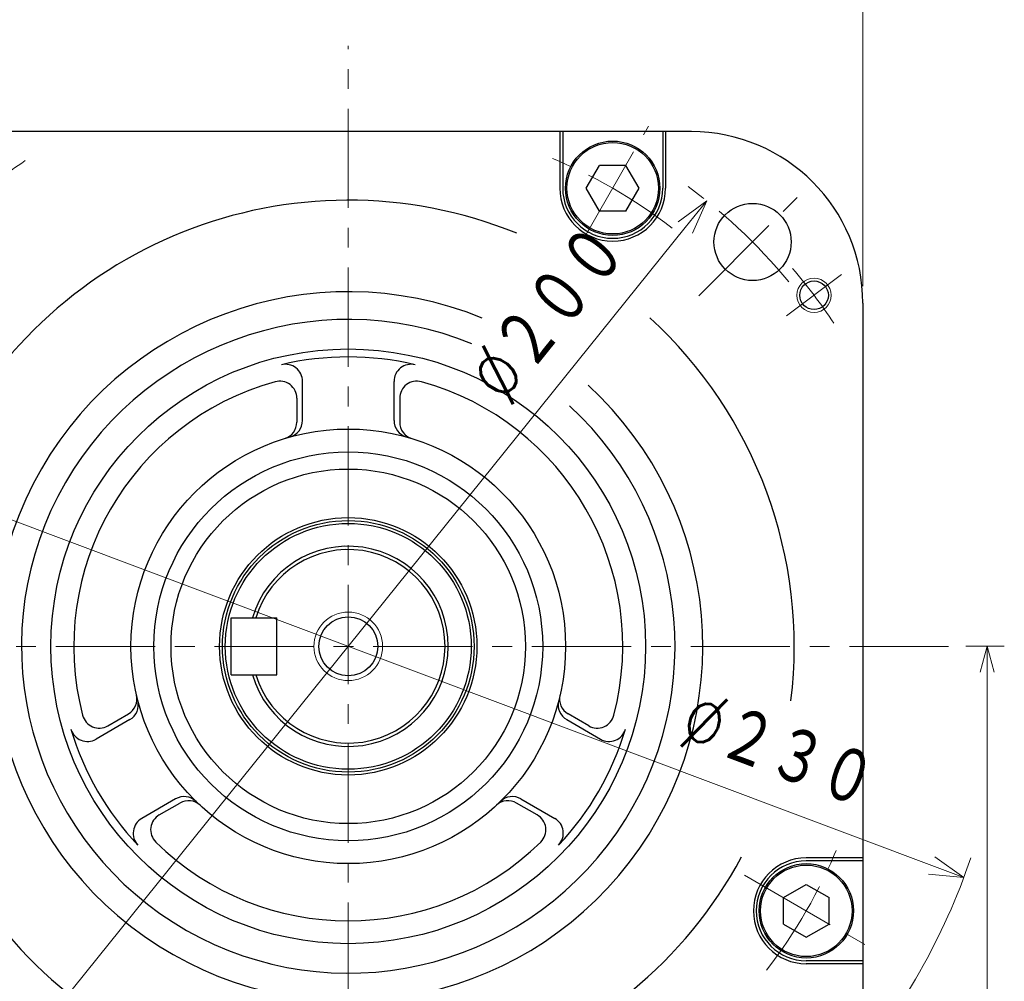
# Model space of a CAD drawing. Header units: millimetres. Extents: x 0 to 1300, y 0 to 891.
# Tile 122 of 124: x 802 to 974, y 548 to 716. Entities that reach past the tile are written whole.
import ezdxf

# ---------------------------------------------------------------- set-up
doc = ezdxf.new("R2010")
doc.units = ezdxf.units.MM
doc.header["$LTSCALE"] = 0.54643
doc.linetypes.add('CENTER', pattern=[50.8, 31.75, -6.35, 6.35, -6.35])
doc.layers.add('NoLayerName_001', color=7, linetype='Continuous')
doc.styles.get("Standard").update_dxf_attribs({"font": 'txt', "bigfont": 'extfont2'})
doc.dimstyles.get("Standard").update_dxf_attribs({"dimtxt": 2.5, "dimasz": 2.5, "dimexe": 1, "dimexo": 1, "dimtad": 1, "dimdec": 3, "dimzin": 0, "dimdsep": 46, "dimtxsty": 'Standard', "dimcen": 2.5, "dimadec": 3, "dimazin": 0, "dimtfac": 0.75, "dimtdec": 3, "dimtmove": 0, "dimatfit": 3, "dimfxl": 1, "dimarcsym": 0})

# ---------------------------------------------------------------- blocks, each defined once
blk = doc.blocks.new('_OPEN30')
at = {"color": 0, "linetype": 'ByBlock', "lineweight": -2}
for p, q in [((-1, 0.267949), (0, 0)), ((0, 0), (-1, -0.267949)), ((0, 0), (-1, 0))]:
    blk.add_line(p, q, dxfattribs=at)
blk = doc.blocks.new('*D128')
at = {"layer": 'Defpoints', "color": 0}
for p in [(751.77, 646.81), (967.08, 565.93)]:
    blk.add_point(p, dxfattribs=at)
at = {"layer": 'NoLayerName_001', "color": 0, "linetype": 'Continuous', "lineweight": 13}
blk.add_line((961.47, 568.04), (757.39, 644.7), dxfattribs=at)
at = {"layer": 'NoLayerName_001', "color": 0, "lineweight": 13, "xscale": 6, "yscale": 6, "zscale": 6}
for p, rotation in [((751.77, 646.81), 159.4127796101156), ((967.08, 565.93), 339.4127796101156)]:
    blk.add_blockref('_OPEN30', p, dxfattribs=dict(at, rotation=rotation))
at = {"layer": 'NoLayerName_001', "color": 0, "lineweight": 13, "insert": (934.65, 588.1), "char_height": 10.5, "attachment_point": 5, "rotation": 339.4128}
blk.add_mtext('\\W0.8000;%%c２３０', dxfattribs=at)
blk = doc.blocks.new('*D129')
at = {"layer": 'Defpoints', "color": 0}
for p in [(949.43, 726.37), (769.43, 666.37), (949.43, 666.37)]:
    blk.add_point(p, dxfattribs=at)
at = {"layer": 'NoLayerName_001', "color": 0, "linetype": 'Continuous', "lineweight": 13}
for p, q in [((769.43, 669.37), (769.43, 729.37)), ((949.43, 669.37), (949.43, 729.37)), ((775.43, 726.37), (943.43, 726.37))]:
    blk.add_line(p, q, dxfattribs=at)
at = {"layer": 'NoLayerName_001', "color": 0, "lineweight": 13, "xscale": 6, "yscale": 6, "zscale": 6, "rotation": 180}
blk.add_blockref('_OPEN30', (769.43, 726.37), dxfattribs=at)
at = {"layer": 'NoLayerName_001', "color": 0, "lineweight": 13, "xscale": 6, "yscale": 6, "zscale": 6}
blk.add_blockref('_OPEN30', (949.43, 726.37), dxfattribs=at)
at = {"layer": 'NoLayerName_001', "color": 0, "lineweight": 13, "insert": (859.43, 736.12), "char_height": 10.5, "attachment_point": 5}
blk.add_mtext('\\W0.8000;□180', dxfattribs=at)
blk = doc.blocks.new('*D136')
at = {"layer": 'Defpoints', "color": 0}
for p in [(922.12, 684.28), (796.74, 528.46)]:
    blk.add_point(p, dxfattribs=at)
at = {"layer": 'NoLayerName_001', "color": 0, "linetype": 'Continuous', "lineweight": 13}
blk.add_line((918.36, 679.6), (800.5, 533.14), dxfattribs=at)
at = {"layer": 'NoLayerName_001', "color": 0, "lineweight": 13, "xscale": 6, "yscale": 6, "zscale": 6}
for p, rotation in [((922.12, 684.28), 51.17740346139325), ((796.74, 528.46), 231.1774034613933)]:
    blk.add_blockref('_OPEN30', p, dxfattribs=dict(at, rotation=rotation))
at = {"layer": 'NoLayerName_001', "color": 0, "lineweight": 13, "insert": (894.35, 664.62), "char_height": 10.5, "attachment_point": 5, "rotation": 51.1774}
blk.add_mtext('\\W0.8000;%%c２００', dxfattribs=at)
blk = doc.blocks.new('*D148')
at = {"layer": 'Defpoints', "color": 0}
for p in [(964.43, 606.37), (859.43, 438.87), (971.16, 438.87)]:
    blk.add_point(p, dxfattribs=at)
at = {"layer": 'NoLayerName_001', "color": 0, "linetype": 'Continuous', "lineweight": 13}
for p, q in [((967.43, 606.37), (974.16, 606.37)), ((971.16, 601.87), (971.16, 443.37)), ((862.43, 438.87), (974.16, 438.87))]:
    blk.add_line(p, q, dxfattribs=at)
at = {"layer": 'NoLayerName_001', "color": 0, "lineweight": 13, "xscale": 4.5, "yscale": 4.5, "zscale": 4.5}
for p, rotation in [((971.16, 606.37), 90), ((971.16, 438.87), 270)]:
    blk.add_blockref('_OPEN30', p, dxfattribs=dict(at, rotation=rotation))
at = {"layer": 'NoLayerName_001', "color": 0, "lineweight": 13, "insert": (962.8, 507.14), "char_height": 10.5, "attachment_point": 5, "rotation": 90}
blk.add_mtext('\\W0.8000;168', dxfattribs=at)

msp = doc.modelspace()

# ---------------------------------------------------------------- linework, layer by layer
at = {"layer": 'NoLayerName_001', "color": 4, "linetype": 'CENTER', "lineweight": 13}
for p, q in [((859.4275, 433.1983), (859.4275, 711.3696)), ((900.662, 677.7897), (911.9275, 697.3022)), ((920.7388, 667.6808), (939.6842, 686.6262)), ((936.0965, 664.1438), (945.6802, 671.3656)), ((964.4275, 606.3696), (754.4275, 606.3696)), ((928.7096, 566.3696), (950.3602, 553.8696))]:
    msp.add_line(p, q, dxfattribs=at)
at = {"layer": 'NoLayerName_001', "color": 7, "linetype": 'Continuous', "lineweight": 25}
for p, q in [((919.4275, 696.3696), (799.4275, 696.3696)), ((896.4275, 696.3696), (896.4275, 686.4769)), ((896.9275, 696.3696), (896.9275, 686.4769)), ((914.4275, 696.3696), (914.4275, 686.4769)), ((914.9275, 696.3696), (914.9275, 686.4769)), ((901.0587, 686.4769), (903.3681, 690.4769)), ((907.9869, 690.4769), (903.3681, 690.4769)), ((910.2963, 686.4769), (907.9869, 690.4769)), ((903.3681, 682.4769), (901.0587, 686.4769)), ((907.9869, 682.4769), (910.2963, 686.4769)), ((907.9869, 682.4769), (903.3681, 682.4769)), ((949.4275, 666.3696), (949.4275, 546.3696)), ((851.4275, 645.8664), (851.4275, 652.6904)), ((867.4275, 645.8664), (867.4275, 652.6904)), ((850.4275, 649.7401), (850.4275, 645.5742)), ((868.4275, 649.7401), (868.4275, 645.5742)), ((838.9275, 601.3696), (838.9275, 611.3696)), ((838.9275, 611.3696), (846.9275, 611.3696)), ((846.9275, 601.3696), (846.9275, 611.3696)), ((838.9275, 601.3696), (846.9275, 601.3696)), ((817.3676, 592.4785), (820.9754, 594.5615)), ((901.4875, 592.4785), (897.8797, 594.5615)), ((821.2223, 593.5494), (815.3125, 590.1374)), ((897.6328, 593.5494), (903.5425, 590.1374)), ((829.2223, 579.6929), (823.3125, 576.281)), ((826.3676, 576.8901), (829.9754, 578.973)), ((892.4875, 576.8901), (888.8797, 578.973)), ((889.6328, 579.6929), (895.5425, 576.281)), ((949.4275, 569.3696), (939.5349, 569.3696)), ((949.4275, 568.8696), (939.5349, 568.8696)), ((935.5349, 562.429), (939.5349, 564.7384)), ((939.5349, 564.7384), (943.5349, 562.429)), ((935.5349, 557.8102), (935.5349, 562.429)), ((943.5349, 557.8102), (943.5349, 562.429)), ((935.5349, 557.8102), (939.5349, 555.5008)), ((939.5349, 555.5008), (943.5349, 557.8102)), ((949.4275, 551.3696), (939.5349, 551.3696)), ((949.4275, 550.8696), (939.5349, 550.8696))]:
    msp.add_line(p, q, dxfattribs=at)
for centre, radius in [((905.6775, 686.4769), 8.25), ((905.6775, 686.4769), 8), ((930.1382, 677.0802), 6.75), ((940.8884, 667.7547), 2.5), ((859.4275, 606.3696), 52), ((859.4275, 606.3696), 38), ((859.4275, 606.3696), 34), ((859.4275, 606.3696), 31), ((859.4275, 606.3696), 22.5), ((859.4275, 606.3696), 22), ((859.4275, 606.3696), 21.5), ((859.4275, 606.3696), 5.15), ((939.5349, 560.1196), 8.25), ((939.5349, 560.1196), 8)]:
    msp.add_circle(centre, radius, dxfattribs=at)
at = {"layer": 'NoLayerName_001', "color": 4, "linetype": 'Continuous', "lineweight": 13}
for centre, radius in [((940.8884, 667.7547), 3), ((859.4275, 606.3696), 6)]:
    msp.add_circle(centre, radius, dxfattribs=at)
at = {"layer": 'NoLayerName_001', "color": 7, "linetype": 'Continuous', "lineweight": 25}
for centre, radius, start, end in [((919.4275, 666.3696), 30, 0, 90), ((905.6775, 686.4769), 9.25, 180, 0), ((905.6775, 686.4769), 8.75, 180, 0), ((859.4275, 606.3696), 78, 67.804037, 331.832586), ((859.4275, 606.3696), 62, 67.804037, 47.434535), ((859.4275, 606.3696), 57.15, 67.804037, 47.357665), ((859.4275, 606.3696), 78, 353.000026, 47.434535), ((859.4275, 606.3696), 50.609, 76.641176, 103.358824), ((848.4275, 652.6904), 3, 0, 103.358824), ((870.4275, 652.6904), 3, 76.641176, 180), ((859.4275, 606.3696), 48, 105.46601, 194.53399), ((847.4275, 649.7401), 3, 0, 105.46601), ((871.4275, 649.7401), 3, 74.53399, 180), ((859.4275, 606.3696), 48, 345.46601, 74.53399), ((848.4275, 645.8664), 3, 285.562697, 0), ((870.4275, 645.8664), 3, 180, 254.437303), ((847.4275, 645.5742), 3, 287.018647, 0), ((871.4275, 645.5742), 3, 180, 252.981353), ((859.4275, 606.3696), 17.5, 196.60155, 163.39845), ((859.4275, 606.3696), 16.9225, 197.1854, 162.8146), ((819.4754, 597.1596), 3, 300, 12.981353), ((899.3797, 597.1596), 3, 167.018647, 240), ((819.7223, 596.1474), 3, 300, 14.437303), ((899.1328, 596.1474), 3, 165.562697, 240), ((815.8676, 595.0766), 3, 194.53399, 300), ((902.9875, 595.0766), 3, 240, 345.46601), ((813.8125, 592.7354), 3, 196.641176, 300), ((859.4275, 606.3696), 50.609, 196.641176, 223.358824), ((859.4275, 606.3696), 50.609, 316.641176, 343.358824), ((905.0425, 592.7354), 3, 240, 343.358824), ((830.7223, 577.0949), 3, 45.562697, 120), ((831.4754, 576.375), 3, 47.018647, 120), ((887.3797, 576.375), 3, 60, 132.981353), ((888.1328, 577.0949), 3, 60, 134.437303), ((827.8676, 574.292), 3, 120, 225.46601), ((890.9875, 574.292), 3, 314.53399, 60), ((824.8125, 573.6829), 3, 120, 223.358824), ((894.0425, 573.6829), 3, 316.641176, 60), ((859.4275, 606.3696), 48, 225.46601, 314.53399), ((939.5349, 560.1196), 9.25, 90, 270), ((939.5349, 560.1196), 8.75, 90, 270)]:
    msp.add_arc(centre, radius, start, end, dxfattribs=at)
at = {"layer": 'NoLayerName_001', "color": 4, "linetype": 'CENTER', "lineweight": 13}
for radius, start, end in [(102, 123.629174, 130.370826), (92.5, 52.251424, 67.748576), (100, 39.599977, 54.464561), (102, 33.629174, 40.370826), (92.5, 322.251424, 337.748576)]:
    msp.add_arc((859.4275, 606.3696), radius, start, end, dxfattribs=at)
at = {"layer": 'NoLayerName_001', "color": 4, "linetype": 'Continuous', "lineweight": 13}
msp.add_arc((859.4275, 606.3696), 115, 319.335522, 341.245236, dxfattribs=at)

# ---------------------------------------------------------------- dimensions: what is measured, and where the dimension line sits
at = {"layer": 'NoLayerName_001', "color": 3, "linetype": 'Continuous', "lineweight": 13}
dim = msp.add_linear_dim(base=(949.4275, 726.3696), p1=(769.4275, 666.3696), p2=(949.4275, 666.3696), text='\\W0.8000;<>', dimstyle='Standard', override={"dimtxt": 10.5, "dimasz": 6, "dimexe": 3, "dimexo": 3, "dimgap": 3, "dimdec": 0, "dimzin": 8, "dimpost": '□<>', "dimblk": 'OPEN30', "dimclrd": 0, "dimclre": 0, "dimclrt": 0, "dimtp": 0, "dimtm": 0, "dimlwd": 13, "dimlwe": 13}, dxfattribs=at)
dim.commit()
dim.dimension.update_dxf_attribs({"geometry": '*D129', "text_midpoint": (859.4275, 726.3696), "dimtype": 160})
for p1, p2, text, override, picture, middle in [((796.7364, 528.4605), (922.1186, 684.2786), '\\W0.8000;%%c２００', {"dimtxt": 10.5, "dimasz": 6, "dimgap": 2.999996, "dimdec": 0, "dimzin": 8, "dimpost": '%%c<>', "dimblk": 'OPEN30', "dimcen": 0, "dimse1": 1, "dimse2": 1, "dimclrd": 0, "dimclre": 0, "dimclrt": 0, "dimtp": 0, "dimtm": 0, "dimatfit": 2, "dimlwd": 13, "dimlwe": 13}, '*D136', (901.6018, 658.7815)), ((751.7717, 646.8073), (967.0834, 565.9318), '\\W0.8000;%%c２３０', {"dimtxt": 10.5, "dimasz": 6, "dimgap": 3.000002, "dimdec": 0, "dimzin": 8, "dimpost": '%%c<>', "dimblk": 'OPEN30', "dimcen": 0, "dimse1": 1, "dimse2": 1, "dimclrd": 0, "dimclre": 0, "dimclrt": 0, "dimtp": 0, "dimtm": 0, "dimatfit": 2, "dimlwd": 13, "dimlwe": 13}, '*D128', (931.3624, 579.3493))]:
    dim = msp.add_diameter_dim_2p(p1=p1, p2=p2, text=text, dimstyle='Standard', override=override, dxfattribs=at)
    dim.commit()
    dim.dimension.update_dxf_attribs({"geometry": picture, "text_midpoint": middle, "dimtype": 163})
dim = msp.add_linear_dim(base=(971.1622314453, 438.8695678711), p1=(964.4275329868, 606.3695678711), p2=(859.4275329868, 438.8695678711), angle=270, text='\\W0.8000;<>', dimstyle='Standard', override={"dimtxt": 10.5, "dimasz": 4.5, "dimexe": 3, "dimexo": 3, "dimgap": 3, "dimdec": 0, "dimzin": 8, "dimblk": 'OPEN30', "dimclrd": 0, "dimclre": 0, "dimclrt": 0, "dimtp": 0, "dimtm": 0, "dimlwd": 13, "dimlwe": 13}, dxfattribs=at)
dim.commit()
dim.dimension.update_dxf_attribs({"geometry": '*D148', "text_midpoint": (971.1622314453, 507.1425286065), "dimtype": 160})

doc.saveas('drawing.dxf')
